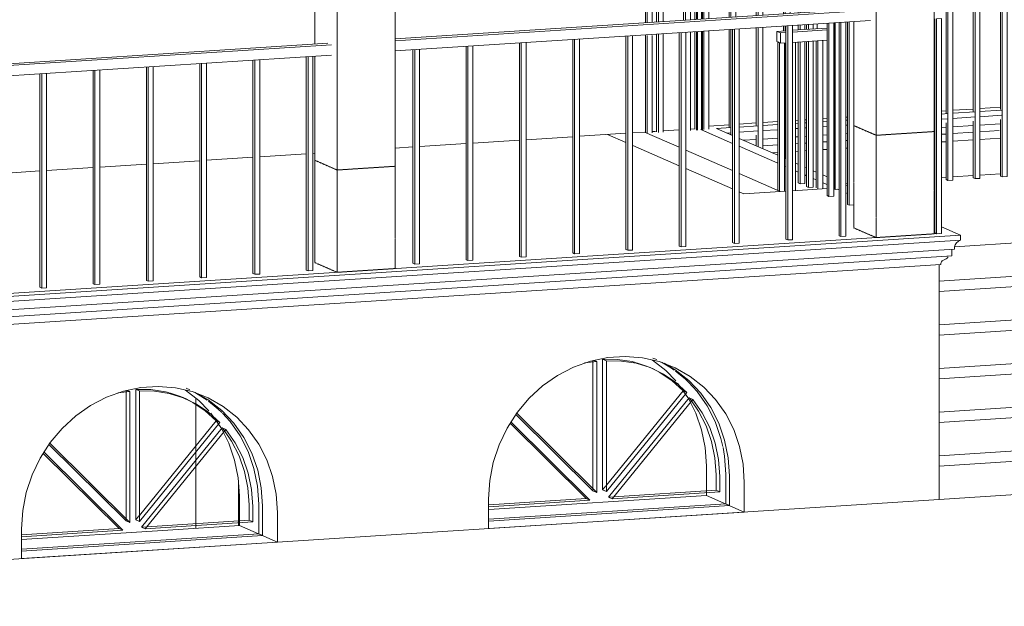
# Model space of a CAD drawing. Header units: millimetres. Extents: x -784 to 360321, y -10607 to 16514.
# Tile 90 of 95: x 341320 to 346064, y -5412 to -2585. Entities that reach past the tile are written whole.
import ezdxf

# ---------------------------------------------------------------- set-up
doc = ezdxf.new("R2010")
doc.units = ezdxf.units.MM
doc.linetypes.add('__FK_przerywana', pattern=[3.2004, 1.6002, -1.6002])
for name, color, linetype, lineweight in [('A-AREA', 7, 'Continuous', 5), ('A-GENM', 7, 'Continuous', 5), ('C-TOPO', 7, 'Continuous', 5), ('S-COLS', 7, 'Continuous', 5), ('S-COLS-SYMB', 7, 'Continuous', 18)]:
    doc.layers.add(name, color=color, linetype=linetype, lineweight=lineweight)
for name, color, linetype, lineweight, true_color in [('A-FLOR', 7, 'Continuous', 18, 0x7f7f7f), ('A-FLOR-HRAL', 7, 'Continuous', 18, 0x7f7f7f), ('A-WALL', 7, 'Continuous', 18, 0x7f7f7f), ('S-STRS', 7, 'Continuous', 18, 0x7f7f7f)]:
    doc.layers.add(name, color=color, linetype=linetype, lineweight=lineweight, true_color=true_color)

# ---------------------------------------------------------------- blocks, each defined once
blk = doc.blocks.new('Poręcz - 25mm-1252062-_3D_ Kopia 1 Kopia 2')
at = {"layer": 'A-FLOR-HRAL', "lineweight": 9}
for p, q in [((-9579.5, -2549.8), (-9579.5, -2360.1)), ((-9570.6, -2364), (-9570.6, -2549.2)), ((-9547.2, -2547.7), (-9547.2, -2374.2)), ((-9579.5, -2632), (-9579.5, -2608.1)), ((-9570.6, -2607.5), (-9570.6, -2629.2)), ((-9547.2, -2627.7), (-9547.2, -2606)), ((-9579.5, -3389.3), (-9579.5, -2690.3)), ((-9570.6, -2689.7), (-9570.6, -3393.3)), ((-9547.2, -3391.8), (-9547.2, -2688.2)), ((-9579.5, -3389.3), (-9570.6, -3393.3)), ((-9570.6, -3393.3), (-9547.2, -3391.8))]:
    blk.add_line(p, q, dxfattribs=at)
blk = doc.blocks.new('Poręcz - 25mm-V388-_3D_ Kopia 1 Kopia 2')
at = {"layer": 'A-FLOR-HRAL', "lineweight": 9}
for p, q in [((-9480.9, -2543.4), (-9480.9, -2403.1)), ((-9472, -2407.1), (-9472, -2542.8)), ((-9448.6, -2541.3), (-9448.6, -2417.3)), ((-9480.9, -3432.4), (-9480.9, -2601.7)), ((-9472, -2601.1), (-9472, -3436.3)), ((-9448.6, -3434.8), (-9448.6, -2599.6)), ((-9480.9, -3432.4), (-9472, -3436.3)), ((-9472, -3436.3), (-9448.6, -3434.8))]:
    blk.add_line(p, q, dxfattribs=at)
blk = doc.blocks.new('Poręcz - 25mm-V389-_3D_ Kopia 1 Kopia 2')
at = {"layer": 'A-FLOR-HRAL', "lineweight": 9}
for p, q in [((-9382.3, -2537.1), (-9382.3, -2446.2)), ((-9373.4, -2450.1), (-9373.4, -2536.5)), ((-9382.3, -3475.5), (-9382.3, -2595.4)), ((-9373.4, -2594.8), (-9373.4, -3479.4)), ((-9382.3, -3475.5), (-9373.4, -3479.4)), ((-9373.4, -3479.4), (-9352.2, -3478))]:
    blk.add_line(p, q, dxfattribs=at)
blk = doc.blocks.new('Poręcz - 25mm-V390-_3D_ Kopia 1 Kopia 2')
at = {"layer": 'A-FLOR-HRAL', "lineweight": 9}
for p, q in [((-9422.7, -2597.9), (-9422.7, -3626.3)), ((-9413.7, -3630.2), (-9413.7, -2597.4)), ((-9390.4, -3628.7), (-9390.4, -2595.9)), ((-9422.7, -3626.3), (-9413.7, -3630.2)), ((-9413.7, -3630.2), (-9390.4, -3628.7))]:
    blk.add_line(p, q, dxfattribs=at)
blk = doc.blocks.new('Poręcz - 25mm-V393-_3D_ Kopia 1 Kopia 2')
at = {"layer": 'A-FLOR-HRAL', "lineweight": 9}
for p, q in [((-9619.9, -2552.4), (-9619.9, -2342.5)), ((-9610.9, -2346.4), (-9610.9, -2551.8)), ((-9587.6, -2550.3), (-9587.6, -2356.6)), ((-9587.6, -2632.5), (-9587.6, -2608.6)), ((-9619.9, -2634.6), (-9619.9, -2610.7)), ((-9610.9, -2610.1), (-9610.9, -2634)), ((-9619.9, -3371.7), (-9619.9, -2692.9)), ((-9610.9, -2692.3), (-9610.9, -3375.6)), ((-9587.6, -3374.1), (-9587.6, -2690.8)), ((-9619.9, -3371.7), (-9610.9, -3375.6)), ((-9610.9, -3375.6), (-9587.6, -3374.1))]:
    blk.add_line(p, q, dxfattribs=at)
blk = doc.blocks.new('Poręcz - Poręcz-1529069-_3D_ Kopia 1 Kopia 2')
for name, p in [('Poręcz - 25mm-V393-_3D_ Kopia 1 Kopia 2', (0, 0)), ('Poręcz - 25mm-1252062-_3D_ Kopia 1 Kopia 2', (0, 0)), ('Poręcz - 25mm-V388-_3D_ Kopia 1 Kopia 2', (0, 0)), ('Poręcz - 25mm-V389-_3D_ Kopia 1 Kopia 2', (0, 0)), ('Poręcz - 25mm-V390-_3D_ Kopia 1 Kopia 2', (0, 0)), ('Poręcz - 25mm-V390-_3D_ Kopia 1 Kopia 2', (-770.2, -49.6)), ('Poręcz - 25mm-V390-_3D_ Kopia 1 Kopia 2', (-513.4, -33.1)), ('Poręcz - 25mm-V390-_3D_ Kopia 1 Kopia 2', (-256.7, -16.5)), ('Poręcz - 25mm-V390-_3D_ Kopia 1 Kopia 2', (-1540.3, -99.2)), ('Poręcz - 25mm-V390-_3D_ Kopia 1 Kopia 2', (-1283.6, -82.7)), ('Poręcz - 25mm-V390-_3D_ Kopia 1 Kopia 2', (-1026.9, -66.2)), ('Poręcz - 25mm-V390-_3D_ Kopia 1 Kopia 2', (-2053.8, -132.3)), ('Poręcz - 25mm-V390-_3D_ Kopia 1 Kopia 2', (-1797, -115.8)), ('Poręcz - 25mm-V390-_3D_ Kopia 1 Kopia 2', (-3080.7, -198.5)), ('Poręcz - 25mm-V390-_3D_ Kopia 1 Kopia 2', (-2823.9, -181.9)), ('Poręcz - 25mm-V390-_3D_ Kopia 1 Kopia 2', (-2567.2, -165.4)), ('Poręcz - 25mm-V390-_3D_ Kopia 1 Kopia 2', (-3850.8, -248.1)), ('Poręcz - 25mm-V390-_3D_ Kopia 1 Kopia 2', (-3594.1, -231.5)), ('Poręcz - 25mm-V390-_3D_ Kopia 1 Kopia 2', (-3337.4, -215))]:
    blk.add_blockref(name, p)
blk = doc.blocks.new('Typ poręczy górnej - Górna poręcz_wewnętrzny_-1529173-_3D_ Kopia 1 Kopia 2')
at = {"layer": 'A-FLOR-HRAL', "lineweight": 9}
for p, q in [((-11561.3, -2677.5), (-9289.4, -2531.1)), ((-9271.5, -2538.9), (-11561.3, -2686.4)), ((-9271.5, -2588.2), (-11561.3, -2735.7)), ((-14018.1, -2835.7), (-11886.2, -2698.4)), ((-11868.3, -2706.2), (-14018.1, -2844.7)), ((-11868.3, -2755.5), (-14018.1, -2894))]:
    blk.add_line(p, q, dxfattribs=at)
blk = doc.blocks.new('Poręcz - 25mm-V425-_3D_ Kopia 1 Kopia 2')
at = {"layer": 'A-FLOR-HRAL', "lineweight": 9}
for p, q in [((-10074.3, -2581.7), (-10074.3, -2402.4)), ((-10051, -2400.9), (-10051, -2580.1)), ((-10074.3, -3114.9), (-10074.3, -2639.9)), ((-10051, -2638.4), (-10051, -3113.4))]:
    blk.add_line(p, q, dxfattribs=at)
blk = doc.blocks.new('Poręcz - 25mm-V426-_3D_ Kopia 1 Kopia 2')
at = {"layer": 'A-FLOR-HRAL', "lineweight": 9}
for p, q in [((-9952.6, -2573.8), (-9952.6, -2394.6)), ((-9943.6, -2573.2), (-9943.6, -2394)), ((-9920.3, -2392.5), (-9920.3, -2571.7)), ((-9952.6, -3102.6), (-9952.6, -2632.1)), ((-9943.6, -3140.2), (-9943.6, -2631.5))]:
    blk.add_line(p, q, dxfattribs=at)
blk = doc.blocks.new('Poręcz - 25mm-V427-_3D_ Kopia 1 Kopia 2')
at = {"layer": 'A-FLOR-HRAL', "lineweight": 9}
for p, q in [((-9821.9, -2565.4), (-9821.9, -2386.2)), ((-9812.9, -2564.8), (-9812.9, -2385.6)), ((-9789.6, -2384.1), (-9789.6, -2563.3)), ((-9821.9, -3094.2), (-9821.9, -2623.7)), ((-9812.9, -3197.3), (-9812.9, -2623.1)), ((-9789.6, -2621.6), (-9789.6, -3207.5)), ((-9821.9, -3189.4), (-9821.9, -3141.5))]:
    blk.add_line(p, q, dxfattribs=at)
blk = doc.blocks.new('Poręcz - 25mm-V428-_3D_ Kopia 1 Kopia 2')
at = {"layer": 'A-FLOR-HRAL', "lineweight": 9}
for p, q in [((-9691.2, -2557), (-9691.2, -2377.7)), ((-9682.2, -2556.4), (-9682.2, -2377.2)), ((-9658.9, -2375.7), (-9658.9, -2554.9)), ((-9691.2, -2639.2), (-9691.2, -2615.2)), ((-9682.2, -2638.6), (-9682.2, -2614.7)), ((-9682.2, -3254.4), (-9682.2, -2696.9))]:
    blk.add_line(p, q, dxfattribs=at)
blk = doc.blocks.new('Poręcz - 25mm-V429-_3D_ Kopia 1 Kopia 2')
at = {"layer": 'A-FLOR-HRAL', "lineweight": 9}
for p, q in [((-9528.2, -2382.5), (-9528.2, -2546.5)), ((-9528.2, -2604.7), (-9528.2, -2628.7))]:
    blk.add_line(p, q, dxfattribs=at)
blk = doc.blocks.new('Poręcz - 25mm-V430-_3D_ Kopia 1 Kopia 2')
at = {"layer": 'A-FLOR-HRAL', "lineweight": 9}
blk.add_line((-9397.5, -2439.6), (-9397.5, -2538.1), dxfattribs=at)
blk = doc.blocks.new('Poręcz - 25mm-V431-_3D_ Kopia 1 Kopia 2')
at = {"layer": 'A-FLOR-HRAL', "lineweight": 9}
for p, q in [((-8907, -3035.2), (-8907, -2327.2)), ((-8898.1, -3359.5), (-8898.1, -2326.6)), ((-8874.7, -2325.1), (-8874.7, -3358)), ((-8907, -3355.6), (-8907, -3082.6)), ((-8907, -3355.6), (-8898.1, -3359.5)), ((-8898.1, -3359.5), (-8874.7, -3358))]:
    blk.add_line(p, q, dxfattribs=at)
blk = doc.blocks.new('Poręcz - 25mm-V432-_3D_ Kopia 1 Kopia 2')
at = {"layer": 'A-FLOR-HRAL', "lineweight": 9}
for p, q in [((-8514.9, -3010), (-8514.9, -2302)), ((-8506, -3334.3), (-8506, -2301.4)), ((-8482.6, -2299.9), (-8482.6, -3332.8)), ((-8514.9, -3330.3), (-8514.9, -3058.5)), ((-8514.9, -3330.3), (-8506, -3334.3)), ((-8506, -3334.3), (-8482.6, -3332.8))]:
    blk.add_line(p, q, dxfattribs=at)
blk = doc.blocks.new('Poręcz - 25mm-V433-_3D_ Kopia 1 Kopia 2')
at = {"layer": 'A-FLOR-HRAL', "lineweight": 9}
for p, q in [((-8384.2, -3001.5), (-8384.2, -2293.5)), ((-8375.3, -3325.8), (-8375.3, -2293)), ((-8351.9, -2291.5), (-8351.9, -3324.3)), ((-8384.2, -3321.9), (-8384.2, -3040.6)), ((-8384.2, -3321.9), (-8375.3, -3325.8)), ((-8375.3, -3325.8), (-8351.9, -3324.3))]:
    blk.add_line(p, q, dxfattribs=at)
blk = doc.blocks.new('Poręcz - 25mm-V434-_3D_ Kopia 1 Kopia 2')
at = {"layer": 'A-FLOR-HRAL', "lineweight": 9}
for p, q in [((-7861.5, -2967.9), (-7861.5, -2263.9)), ((-7852.5, -3292.2), (-7852.5, -2263.9)), ((-7829.2, -2257.8), (-7829.2, -3290.7)), ((-7861.5, -3288.3), (-7861.5, -3006.9)), ((-7861.5, -3288.3), (-7852.5, -3292.2)), ((-7852.5, -3292.2), (-7829.2, -3290.7))]:
    blk.add_line(p, q, dxfattribs=at)
blk = doc.blocks.new('Poręcz - 25mm-V435-_3D_ Kopia 1 Kopia 2')
at = {"layer": 'A-FLOR-HRAL', "lineweight": 9}
for p, q in [((-7776.5, -3292.6), (-7776.5, -2263.9)), ((-7767.6, -2267.2), (-7767.6, -3296.5)), ((-7744.2, -3295), (-7744.2, -2277.4)), ((-7776.5, -3292.6), (-7767.6, -3296.5)), ((-7767.6, -3296.5), (-7744.2, -3295))]:
    blk.add_line(p, q, dxfattribs=at)
blk = doc.blocks.new('Poręcz - 25mm-V436-_3D_ Kopia 1 Kopia 2')
at = {"layer": 'A-FLOR-HRAL', "lineweight": 9}
for p, q in [((-7726.4, -3314.5), (-7726.4, -2285.2)), ((-7717.4, -2289.2), (-7717.4, -3318.4)), ((-7694, -3316.9), (-7694, -2299.4)), ((-7726.4, -3314.5), (-7717.4, -3318.4)), ((-7717.4, -3318.4), (-7694, -3316.9))]:
    blk.add_line(p, q, dxfattribs=at)
blk = doc.blocks.new('Poręcz - 25mm-V437-_3D_ Kopia 1 Kopia 2')
at = {"layer": 'A-FLOR-HRAL', "lineweight": 9}
for p, q in [((-7174.3, -3555.7), (-7174.3, -2526.4)), ((-7165.3, -2530.3), (-7165.3, -3559.6)), ((-7174.3, -3555.7), (-7165.3, -3559.6)), ((-7165.3, -3559.6), (-7149.2, -3558.6))]:
    blk.add_line(p, q, dxfattribs=at)
blk = doc.blocks.new('Poręcz - 25mm-1535649-_3D_ Kopia 1 Kopia 2')
at = {"layer": 'A-FLOR-HRAL', "lineweight": 9}
for p, q in [((-7124.1, -3737.8), (-7124.1, -2607.6)), ((-7115.1, -2625.8), (-7115.1, -3741.7)), ((-7091.8, -3740.2), (-7091.8, -2673.2)), ((-7124.1, -3737.8), (-7115.1, -3741.7)), ((-7115.1, -3741.7), (-7091.8, -3740.2))]:
    blk.add_line(p, q, dxfattribs=at)
blk = doc.blocks.new('Poręcz - 25mm-1535647-_3D_ Kopia 1 Kopia 2')
at = {"layer": 'A-FLOR-HRAL', "lineweight": 9}
for p, q in [((-7073.9, -3759.7), (-7073.9, -2709.6)), ((-7064.9, -2727.8), (-7064.9, -3763.6)), ((-7041.6, -3762.1), (-7041.6, -2775.2)), ((-7073.9, -3759.7), (-7064.9, -3763.6)), ((-7064.9, -3763.6), (-7041.6, -3762.1))]:
    blk.add_line(p, q, dxfattribs=at)
blk = doc.blocks.new('Poręcz - 25mm-V438-_3D_ Kopia 1 Kopia 2')
at = {"layer": 'A-FLOR-HRAL', "lineweight": 9}
for p, q in [((-6672.4, -4575.9), (-6672.4, -3525.8)), ((-6663.4, -3544), (-6663.4, -4579.8)), ((-6672.4, -4575.9), (-6663.4, -4579.8)), ((-6663.4, -4579.8), (-6651.8, -4579.1))]:
    blk.add_line(p, q, dxfattribs=at)
blk = doc.blocks.new('Poręcz - 25mm-V439-_3D_ Kopia 1 Kopia 2')
at = {"layer": 'A-FLOR-HRAL', "lineweight": 9}
for p, q in [((-7796.1, -2963.6), (-7796.1, -2255.7)), ((-7787.2, -2263.9), (-7787.2, -3288)), ((-7796.1, -3284), (-7796.1, -3002.7)), ((-7796.1, -3284), (-7787.2, -3288)), ((-7787.2, -3288), (-7776.5, -3287.3))]:
    blk.add_line(p, q, dxfattribs=at)
blk = doc.blocks.new('Poręcz - 25mm-1535644-_3D_ Kopia 1 Kopia 2')
at = {"layer": 'A-FLOR-HRAL', "lineweight": 9}
for p, q in [((-7149.2, -3566.7), (-7149.2, -2556.6)), ((-7140.2, -2574.8), (-7140.2, -3570.6)), ((-7149.2, -3566.7), (-7140.2, -3570.6)), ((-7140.2, -3570.6), (-7124.1, -3569.5))]:
    blk.add_line(p, q, dxfattribs=at)
blk = doc.blocks.new('Poręcz - 25mm-1535640-_3D_ Kopia 1 Kopia 2')
at = {"layer": 'A-FLOR-HRAL', "lineweight": 9}
for p, q in [((-6651.8, -4584.9), (-6651.8, -3562)), ((-6619.5, -3559.9), (-6642.8, -3561.4)), ((-6642.8, -3561.4), (-6642.8, -4588.8)), ((-6619.5, -4587.3), (-6619.5, -3559.9)), ((-6651.8, -4584.9), (-6642.8, -4588.8)), ((-6642.8, -4588.8), (-6619.5, -4587.3))]:
    blk.add_line(p, q, dxfattribs=at)
blk = doc.blocks.new('Poręcz - Poręcz-1535583-_3D_ Kopia 1 Kopia 2')
for name, p in [('Poręcz - 25mm-V433-_3D_ Kopia 1 Kopia 2', (261.4, 16.8)), ('Poręcz - 25mm-V433-_3D_ Kopia 1 Kopia 2', (392.1, 25.3)), ('Poręcz - 25mm-V434-_3D_ Kopia 1 Kopia 2', (0, 0)), ('Poręcz - 25mm-V439-_3D_ Kopia 1 Kopia 2', (0, 0)), ('Poręcz - 25mm-V435-_3D_ Kopia 1 Kopia 2', (0, 0)), ('Poręcz - 25mm-V431-_3D_ Kopia 1 Kopia 2', (130.7, 8.4)), ('Poręcz - 25mm-V431-_3D_ Kopia 1 Kopia 2', (261.4, 16.8)), ('Poręcz - 25mm-V432-_3D_ Kopia 1 Kopia 2', (0, 0)), ('Poręcz - 25mm-V433-_3D_ Kopia 1 Kopia 2', (0, 0)), ('Poręcz - 25mm-V433-_3D_ Kopia 1 Kopia 2', (130.7, 8.4)), ('Poręcz - 25mm-V436-_3D_ Kopia 1 Kopia 2', (0, 0)), ('Poręcz - 25mm-V436-_3D_ Kopia 1 Kopia 2', (50.2, -21.9)), ('Poręcz - 25mm-V431-_3D_ Kopia 1 Kopia 2', (0, 0)), ('Poręcz - 25mm-V436-_3D_ Kopia 1 Kopia 2', (100.4, -43.8)), ('Poręcz - 25mm-V436-_3D_ Kopia 1 Kopia 2', (150.6, -65.8)), ('Poręcz - 25mm-V425-_3D_ Kopia 1 Kopia 2', (-30, -1.9)), ('Poręcz - 25mm-V425-_3D_ Kopia 1 Kopia 2', (0, 0)), ('Poręcz - 25mm-V426-_3D_ Kopia 1 Kopia 2', (0, 0)), ('Poręcz - 25mm-V427-_3D_ Kopia 1 Kopia 2', (0, 0)), ('Poręcz - 25mm-V428-_3D_ Kopia 1 Kopia 2', (0, 0)), ('Poręcz - 25mm-V429-_3D_ Kopia 1 Kopia 2', (0, 0)), ('Poręcz - 25mm-V436-_3D_ Kopia 1 Kopia 2', (200.8, -87.7)), ('Poręcz - 25mm-V436-_3D_ Kopia 1 Kopia 2', (250.9, -109.6)), ('Poręcz - 25mm-V436-_3D_ Kopia 1 Kopia 2', (301.1, -131.5)), ('Poręcz - 25mm-V430-_3D_ Kopia 1 Kopia 2', (0, 0)), ('Poręcz - 25mm-V436-_3D_ Kopia 1 Kopia 2', (351.3, -153.5)), ('Poręcz - 25mm-V436-_3D_ Kopia 1 Kopia 2', (401.5, -175.4)), ('Poręcz - 25mm-V436-_3D_ Kopia 1 Kopia 2', (451.7, -197.3)), ('Poręcz - 25mm-V436-_3D_ Kopia 1 Kopia 2', (501.9, -219.2)), ('Poręcz - 25mm-V437-_3D_ Kopia 1 Kopia 2', (0, 0)), ('Poręcz - 25mm-1535644-_3D_ Kopia 1 Kopia 2', (0, 0)), ('Poręcz - 25mm-1535649-_3D_ Kopia 1 Kopia 2', (0, 0)), ('Poręcz - 25mm-1535647-_3D_ Kopia 1 Kopia 2', (0, 0)), ('Poręcz - 25mm-1535649-_3D_ Kopia 1 Kopia 2', (100.4, -204)), ('Poręcz - 25mm-1535647-_3D_ Kopia 1 Kopia 2', (100.4, -204)), ('Poręcz - 25mm-1535649-_3D_ Kopia 1 Kopia 2', (200.8, -408.1)), ('Poręcz - 25mm-1535647-_3D_ Kopia 1 Kopia 2', (200.8, -408.1)), ('Poręcz - 25mm-1535649-_3D_ Kopia 1 Kopia 2', (301.1, -612.1)), ('Poręcz - 25mm-1535647-_3D_ Kopia 1 Kopia 2', (301.1, -612.1)), ('Poręcz - 25mm-1535649-_3D_ Kopia 1 Kopia 2', (401.5, -816.2)), ('Poręcz - 25mm-V438-_3D_ Kopia 1 Kopia 2', (0, 0)), ('Poręcz - 25mm-1535640-_3D_ Kopia 1 Kopia 2', (0, 0))]:
    blk.add_blockref(name, p)
blk = doc.blocks.new('Poręcz - 25mm-V440-_3D_ Kopia 1 Kopia 2')
at = {"layer": 'A-FLOR-HRAL', "lineweight": 9}
blk.add_line((-9632.1, -3406.1), (-9632.1, -2693.7), dxfattribs=at)
blk = doc.blocks.new('Poręcz - 25mm-V441-_3D_ Kopia 1 Kopia 2')
at = {"layer": 'A-FLOR-HRAL', "lineweight": 9}
for p, q in [((-9533.7, -3395.3), (-9533.7, -2687.3)), ((-9524.8, -3399.2), (-9524.8, -2686.7)), ((-9501.4, -3397.7), (-9501.4, -2685.2))]:
    blk.add_line(p, q, dxfattribs=at)
blk = doc.blocks.new('Poręcz - 25mm-V442-_3D_ Kopia 1 Kopia 2')
at = {"layer": 'A-FLOR-HRAL', "lineweight": 9}
for p, q in [((-9718.1, -2692.5), (-9709.1, -2696.4)), ((-9718.1, -3407.2), (-9718.1, -2692.5)), ((-9709.1, -3411.1), (-9709.1, -2696.4)), ((-9685.8, -3409.6), (-9685.8, -2697.1))]:
    blk.add_line(p, q, dxfattribs=at)
blk = doc.blocks.new('Poręcz - Poręcz-1535587-_3D_ Kopia 1 Kopia 2')
for name in ['Poręcz - 25mm-V442-_3D_ Kopia 1 Kopia 2', 'Poręcz - 25mm-V440-_3D_ Kopia 1 Kopia 2', 'Poręcz - 25mm-V441-_3D_ Kopia 1 Kopia 2']:
    blk.add_blockref(name, (0, 0))
blk = doc.blocks.new('Poręcz - 25mm-V443-_3D_ Kopia 1 Kopia 2')
at = {"layer": 'A-FLOR-HRAL', "lineweight": 9}
for p, q in [((-10302.3, -2596.3), (-10302.3, -2417.1)), ((-10293.3, -2595.8), (-10293.3, -2416.5)), ((-10270, -2415), (-10270, -2594.3)), ((-10302.3, -3125.1), (-10302.3, -2654.6)), ((-10293.3, -3129), (-10293.3, -2654)), ((-10270, -2652.5), (-10270, -3127.5))]:
    blk.add_line(p, q, dxfattribs=at)
blk = doc.blocks.new('Poręcz - 25mm-V444-_3D_ Kopia 1 Kopia 2')
at = {"layer": 'A-FLOR-HRAL', "lineweight": 9}
for p, q in [((-10171.6, -2587.9), (-10171.6, -2408.7)), ((-10162.6, -2587.3), (-10162.6, -2408.1)), ((-10139.3, -2406.6), (-10139.3, -2585.8)), ((-10139.3, -2644.1), (-10139.3, -3119.1))]:
    blk.add_line(p, q, dxfattribs=at)
blk = doc.blocks.new('Poręcz - 25mm-V445-_3D_ Kopia 1 Kopia 2')
at = {"layer": 'A-FLOR-HRAL', "lineweight": 9}
for p, q in [((-10355.9, -2599.8), (-10355.9, -2413.8)), ((-10347, -2417.7), (-10355.9, -2413.8)), ((-10347, -2599.2), (-10347, -2417.7)), ((-10323.6, -2418.5), (-10323.6, -2597.7)), ((-10355.9, -3128.6), (-10355.9, -2661.2)), ((-10347, -3132.5), (-10347, -2661.2)), ((-10323.6, -2661.2), (-10323.6, -3131))]:
    blk.add_line(p, q, dxfattribs=at)
blk = doc.blocks.new('Poręcz - Poręcz-1535591-_3D_ Kopia 1 Kopia 2')
for name, p in [('Poręcz - 25mm-V445-_3D_ Kopia 1 Kopia 2', (0, 0)), ('Poręcz - 25mm-V443-_3D_ Kopia 1 Kopia 2', (0, 0)), ('Poręcz - 25mm-V444-_3D_ Kopia 1 Kopia 2', (0, 0)), ('Poręcz - 25mm-V443-_3D_ Kopia 1 Kopia 2', (184.4, 11.9))]:
    blk.add_blockref(name, p)
blk = doc.blocks.new('Typ poręczy górnej - Górna poręcz_wewnętrzny_-1535603-_3D_ Kopia 1 Kopia 2')
at = {"layer": 'A-FLOR-HRAL', "lineweight": 9}
for p, q in [((-7794.3, -2206.3), (-8964.6, -2281.6)), ((-8676.6, -2254.1), (-7765.6, -2195.4)), ((-7156.4, -2484.9), (-7794.3, -2206.3)), ((-7794.3, -2206.3), (-7794.3, -2255.5)), ((-7765.6, -2195.4), (-7109.7, -2481.9)), ((-8964.6, -2330.9), (-7794.3, -2255.5)), ((-7794.3, -2255.5), (-7161.2, -2532.1)), ((-9466.5, -2314), (-9511.9, -2316.9)), ((-9352.2, -2306.6), (-9418.6, -2310.9)), ((-10117.7, -2346.9), (-9871.6, -2331.1)), ((-10099.8, -2354.8), (-10117.7, -2346.9)), ((-9631.5, -2324.6), (-10099.8, -2354.8)), ((-10099.8, -2404.1), (-10099.8, -2354.8)), ((-9587.6, -2371.1), (-9579.5, -2370.6)), ((-10099.8, -2404.1), (-9619.9, -2373.1)), ((-7109.7, -2481.9), (-7156.4, -2484.9)), ((-6654.5, -3505.2), (-7156.4, -2484.9)), ((-7109.7, -2481.9), (-6607.8, -3502.2)), ((-7161.2, -2532.1), (-6654.5, -3562.2)), ((-6607.8, -3502.2), (-6654.5, -3505.2)), ((-6654.5, -3505.2), (-6654.5, -3562.2)), ((-6607.8, -3559.2), (-6607.8, -3502.2)), ((-6654.5, -3562.2), (-6607.8, -3559.2))]:
    blk.add_line(p, q, dxfattribs=at)
blk = doc.blocks.new('Typ poręczy górnej - Górna poręcz_wewnętrzny_-1535618-_3D_ Kopia 1 Kopia 2')
at = {"layer": 'A-FLOR-HRAL', "lineweight": 9}
for p, q in [((-9722.6, -2641.2), (-9679.4, -2638.4)), ((-9704.7, -2649), (-9722.6, -2641.2)), ((-9722.6, -2641.2), (-9722.6, -2690.5)), ((-9679.4, -2647.4), (-9704.7, -2649)), ((-9704.7, -2698.3), (-9704.7, -2649)), ((-9647.1, -2636.3), (-9480.9, -2625.6)), ((-9480.9, -2634.6), (-9647.1, -2645.3)), ((-9722.6, -2690.5), (-9709.1, -2696.4)), ((-9704.7, -2698.3), (-9679.4, -2696.7)), ((-9647.1, -2694.6), (-9480.9, -2683.9))]:
    blk.add_line(p, q, dxfattribs=at)
blk = doc.blocks.new('Poręcz - 25mm-V446-_3D_ Kopia 1 Kopia 2')
at = {"layer": 'A-FLOR-HRAL', "lineweight": 9}
for p, q in [((-9441.4, -2420.4), (-9441.4, -2540.9)), ((-9418, -2539.4), (-9418, -2430.6)), ((-9441.4, -2599.2), (-9441.4, -3402.9)), ((-9448.6, -3399.7), (-9441.4, -3402.9)), ((-9441.4, -3402.9), (-9422.7, -3401.7))]:
    blk.add_line(p, q, dxfattribs=at)
blk = doc.blocks.new('Poręcz - 25mm-V447-_3D_ Kopia 1 Kopia 2')
at = {"layer": 'A-FLOR-HRAL', "lineweight": 9}
for p, q in [((-9445.8, -2418.5), (-9445.8, -2541.2)), ((-9445.8, -2599.4), (-9445.8, -3401))]:
    blk.add_line(p, q, dxfattribs=at)
blk = doc.blocks.new('Poręcz - 25mm-V448-_3D_ Kopia 1 Kopia 2')
at = {"layer": 'A-FLOR-HRAL', "lineweight": 9}
for p, q in [((-8961.9, -3612.4), (-8961.9, -2581.7)), ((-8929.6, -2579.7), (-8952.9, -2581.2)), ((-8952.9, -2581.2), (-8952.9, -3616.3)), ((-8929.6, -3614.8), (-8929.6, -2579.7)), ((-8961.9, -3612.4), (-8952.9, -3616.3)), ((-8952.9, -3616.3), (-8929.6, -3614.8))]:
    blk.add_line(p, q, dxfattribs=at)
blk = doc.blocks.new('Poręcz - Poręcz-1535739-_3D_ Kopia 1 Kopia 2')
for name in ['Poręcz - 25mm-V447-_3D_ Kopia 1 Kopia 2', 'Poręcz - 25mm-V446-_3D_ Kopia 1 Kopia 2', 'Poręcz - 25mm-V448-_3D_ Kopia 1 Kopia 2']:
    blk.add_blockref(name, (0, 0))
blk = doc.blocks.new('Modele ogólne 3 - Modele ogólne 3-1813973-_3D_ Kopia 1 Kopia 2')
at = {"layer": 'A-GENM', "color": 250, "true_color": 0x1a1a1a}
for p, q in [((-10561.8, -4221.5), (-10561.8, -4850.8)), ((-10561.8, -4221.5), (-10543.9, -4229.4)), ((-10608.5, -4234.7), (-10608.5, -4227.6)), ((-10590.6, -4232.4), (-10603.8, -4226.6)), ((-10319.2, -4267.6), (-10332.5, -4261.5)), ((-12858.3, -4379.7), (-12858.3, -4372.5)), ((-12840.4, -4377.3), (-12853.6, -4371.5)), ((-12811.7, -4366.5), (-12811.7, -4995.8)), ((-12811.7, -4366.5), (-12793.7, -4374.3)), ((-12569, -4412.6), (-12582.4, -4406.4)), ((-10145.3, -4407.4), (-10533.5, -4885.8)), ((-10133.6, -4422.1), (-10145.3, -4407.4)), ((-10127.4, -4415.2), (-10145.3, -4407.4)), ((-10979.9, -4487.5), (-10608.5, -4855.7)), ((-12395.1, -4552.3), (-12783.3, -5030.7)), ((-12383.4, -4567), (-12395.1, -4552.3)), ((-12377.2, -4560.1), (-12395.1, -4552.3)), ((-13229.7, -4632.4), (-12858.3, -5000.7)), ((-9969.1, -4775.5), (-9969.1, -4918.4)), ((-10561.8, -4850.8), (-10546, -4831.3)), ((-10608.5, -4855.7), (-10608.5, -4848.6)), ((-10608.5, -4855.7), (-10590.6, -4863.6)), ((-10543.9, -4858.7), (-10561.8, -4850.8)), ((-10533.5, -4885.8), (-10507.8, -4884.1)), ((-10533.5, -4885.8), (-10515.5, -4893.6)), ((-12218.9, -4920.4), (-12218.9, -5044.9)), ((-9969.1, -4918.4), (-11110.1, -4991.9)), ((-9969.1, -4918.4), (-9951.1, -4926.2)), ((-12811.7, -4995.8), (-12795.8, -4976.2)), ((-12858.3, -5000.7), (-12858.3, -4993.6)), ((-12858.3, -5000.7), (-12840.4, -5008.5)), ((-12793.7, -5003.6), (-12811.7, -4995.8)), ((-12218.9, -5063.3), (-13360.3, -5136.9)), ((-12783.3, -5030.7), (-12757.7, -5029)), ((-12783.3, -5030.7), (-12765.3, -5038.5)), ((-12218.9, -5045.8), (-12218.9, -5063.3)), ((-12218.9, -5063.3), (-12200.9, -5071.2))]:
    blk.add_line(p, q, dxfattribs=at)
at = {"layer": 'A-GENM'}
for p, q in [((-10301.4, -4223.3), (-10319.3, -4215.5)), ((-10648.6, -4238.9), (-10590.6, -4232.4)), ((-10608.5, -4845.8), (-10608.5, -4234.7)), ((-10590.6, -4232.4), (-10590.6, -4863.6)), ((-10543.9, -4858.7), (-10543.9, -4229.4)), ((-12551.2, -4368.3), (-12569.1, -4360.4)), ((-12898.4, -4383.8), (-12840.4, -4377.3)), ((-12858.3, -4990.7), (-12858.3, -4379.7)), ((-12840.4, -4377.3), (-12840.4, -5008.5)), ((-12793.7, -5003.6), (-12793.7, -4374.3)), ((-10543.9, -4828.7), (-10174.5, -4373.4)), ((-10156.5, -4381.2), (-10543.9, -4858.7)), ((-10174.5, -4373.4), (-10156.5, -4381.2)), ((-10515.5, -4893.6), (-10127.4, -4415.2)), ((-10590.6, -4863.6), (-10976, -4481.4)), ((-12793.7, -4973.7), (-12424.3, -4518.4)), ((-12406.4, -4526.2), (-12793.7, -5003.6)), ((-12424.3, -4518.4), (-12406.4, -4526.2)), ((-10641.5, -4892.7), (-11007.3, -4530)), ((-11003.4, -4523.9), (-10623.6, -4900.5)), ((-12765.3, -5038.5), (-12377.2, -4560.1)), ((-12840.4, -5008.5), (-13225.8, -4626.4)), ((-12891.3, -5037.6), (-13257.1, -4674.9)), ((-13253.2, -4668.9), (-12873.4, -5045.5)), ((-10015.7, -4852.4), (-10015.7, -4778.5)), ((-9997.8, -4786.3), (-9997.8, -4860.2)), ((-9951.1, -4926.2), (-9951.1, -4783.3)), ((-9997.8, -4860.2), (-10515.5, -4893.6)), ((-10507.8, -4884.1), (-10015.7, -4852.4)), ((-10015.7, -4852.4), (-9997.8, -4860.2)), ((-12265.5, -4997.3), (-12265.5, -4923.4)), ((-12247.6, -4931.2), (-12247.6, -5005.2)), ((-12200.9, -5071.2), (-12200.9, -4928.2)), ((-11110.1, -4922.9), (-10641.5, -4892.7)), ((-10623.6, -4900.5), (-11110.1, -4931.9)), ((-11110.1, -5000.9), (-9951.1, -4926.2)), ((-10623.6, -4900.5), (-10641.5, -4892.7)), ((-12247.6, -5005.2), (-12765.3, -5038.5)), ((-12757.7, -5029), (-12265.5, -4997.3)), ((-12265.5, -4997.3), (-12247.6, -5005.2)), ((-13361.5, -5067.9), (-12891.3, -5037.6)), ((-12873.4, -5045.5), (-13361.5, -5076.9)), ((-13361.5, -5145.9), (-12200.9, -5071.2)), ((-12873.4, -5045.5), (-12891.3, -5037.6))]:
    blk.add_line(p, q, dxfattribs=at)
at = {"layer": 'A-GENM', "color": 250, "true_color": 0x1a1a1a}
for points in [[(-10402.8, -4236.9, 0), (-10418.9, -4232.9, 0), (-10489.7, -4222, 0), (-10561.8, -4221.5, 0)], [(-10333.8, -4261, 0), (-10350.8, -4253.9, 0), (-10398.9, -4237.9, 0)], [(-10278.5, -4235.4, 0), (-10229.9, -4264.7, 0), (-10216.9, -4273.7, 0)], [(-10211, -4278.1, 0), (-10164.6, -4316.1, 0), (-10148.7, -4331.3, 0)], [(-10147.5, -4332.5, 0), (-10107.2, -4376.9, 0), (-10058.8, -4445.7, 0), (-10020.1, -4521.5, 0), (-9991.9, -4602.7, 0), (-9982.5, -4642.1, 0)], [(-12652.6, -4381.8, 0), (-12668.7, -4377.8, 0), (-12739.5, -4366.9, 0), (-12811.7, -4366.5, 0)], [(-12583.6, -4405.9, 0), (-12600.6, -4398.9, 0), (-12648.7, -4382.9, 0)], [(-12528.3, -4380.3, 0), (-12479.7, -4409.7, 0), (-12466.7, -4418.7, 0)], [(-12460.8, -4423, 0), (-12414.5, -4461.1, 0), (-12397.3, -4477.4, 0)], [(-12393.8, -4480.9, 0), (-12357.1, -4521.8, 0), (-12308.6, -4590.7, 0), (-12269.9, -4666.4, 0), (-12241.7, -4747.6, 0), (-12224.6, -4832.8, 0), (-12218.9, -4920.4, 0)], [(-9981.5, -4647.2, 0), (-9974.8, -4687.9, 0), (-9969.1, -4775.5, 0)]]:
    blk.add_polyline3d(points, dxfattribs=at)
at = {"layer": 'A-GENM'}
for points in [[(-10543.9, -4229.4, 0), (-10471.8, -4229.8, 0), (-10401, -4240.7, 0), (-10332.9, -4261.8, 0), (-10268.6, -4292.6, 0), (-10209.5, -4332.7, 0), (-10156.5, -4381.2, 0)], [(-10174.5, -4373.4, 0), (-10227.4, -4324.9, 0), (-10286.5, -4284.8, 0), (-10319.2, -4267.6, 0)], [(-9951.1, -4783.3, 0), (-9956.9, -4695.7, 0), (-9974, -4610.5, 0), (-10002.1, -4529.3, 0), (-10040.8, -4453.6, 0), (-10089.3, -4384.7, 0), (-10146.7, -4324, 0), (-10212, -4272.6, 0), (-10265.1, -4240.8, 0)], [(-12793.7, -4374.3, 0), (-12721.6, -4374.8, 0), (-12650.8, -4385.6, 0), (-12582.7, -4406.7, 0), (-12518.4, -4437.5, 0), (-12459.3, -4477.6, 0), (-12406.4, -4526.2, 0)], [(-12200.9, -4928.2, 0), (-12206.7, -4840.7, 0), (-12223.8, -4755.5, 0), (-12251.9, -4674.3, 0), (-12290.6, -4598.5, 0), (-12339.1, -4529.6, 0), (-12396.5, -4468.9, 0), (-12461.8, -4417.5, 0), (-12515, -4385.7, 0)], [(-12424.3, -4518.4, 0), (-12477.2, -4469.8, 0), (-12536.4, -4429.7, 0), (-12569, -4412.6, 0)], [(-10015.7, -4778.5, 0), (-10021.1, -4696.8, 0), (-10037.2, -4617.3, 0), (-10063.6, -4541.7, 0), (-10099.9, -4471.2, 0), (-10133.6, -4422.1, 0)], [(-10127.4, -4415.2, 0), (-10081.9, -4479.1, 0), (-10045.7, -4549.5, 0), (-10019.2, -4625.2, 0), (-10003.2, -4704.6, 0), (-9997.8, -4786.3, 0)], [(-12265.5, -4923.4, 0), (-12270.9, -4841.7, 0), (-12287, -4762.3, 0), (-12313.4, -4686.6, 0), (-12349.7, -4616.2, 0), (-12383.4, -4567, 0)], [(-12377.2, -4560.1, 0), (-12331.7, -4624, 0), (-12295.5, -4694.4, 0), (-12269.1, -4770.1, 0), (-12253, -4849.5, 0), (-12247.6, -4931.2, 0)]]:
    blk.add_polyline3d(points, dxfattribs=at)
blk = doc.blocks.new('Modele ogólne 10 - Modele ogólne 10-1844524-_3D_ Kopia 1 Kopia 2')
at = {"layer": 'A-GENM'}
for p, q in [((-8907, -3023.9), (-8929.6, -3025.4)), ((-8776.3, -3015.5), (-8874.7, -3021.8)), ((-8874.7, -3036.2), (-8767.4, -3029.3)), ((-8645.6, -3007.1), (-8744, -3013.4)), ((-8744, -3027.8), (-8640, -3021.1)), ((-9821.9, -3082.8), (-9903.8, -3088.1)), ((-9718.1, -3076.2), (-9789.6, -3080.8)), ((-9619.9, -3069.8), (-9632.1, -3070.6)), ((-9579.5, -3067.2), (-9587.6, -3067.8)), ((-9587.6, -3082.1), (-9579.5, -3081.6)), ((-9480.9, -3060.9), (-9501.4, -3062.2)), ((-9501.4, -3076.6), (-9480.9, -3075.3)), ((-9382.3, -3054.5), (-9390.4, -3055)), ((-9390.4, -3069.4), (-9382.3, -3068.9)), ((-8929.6, -3039.7), (-8898.1, -3037.7)), ((-8898.1, -3062.4), (-8929.6, -3064.4)), ((-8767.4, -3053.9), (-8874.7, -3060.9)), ((-8640, -3045.7), (-8744, -3052.4)), ((-10088.4, -3114.4), (-9936.1, -3180.9)), ((-9952.6, -3091.3), (-10051, -3097.6)), ((-10013.7, -3109.6), (-9943.6, -3105.1)), ((-9936.1, -3143.5), (-10013.7, -3109.6)), ((-9943.6, -3129.7), (-9964.6, -3131.1)), ((-9903.8, -3102.5), (-9812.9, -3096.6)), ((-9812.9, -3121.3), (-9903.8, -3127.1)), ((-9789.6, -3095.1), (-9718.1, -3090.5)), ((-9718.1, -3115.2), (-9789.6, -3119.8)), ((-9632.1, -3085), (-9619.9, -3084.2)), ((-9619.9, -3108.9), (-9632.1, -3109.6)), ((-9579.5, -3106.3), (-9587.6, -3106.8)), ((-9480.9, -3099.9), (-9501.4, -3101.2)), ((-9382.3, -3093.6), (-9390.4, -3094.1)), ((-8907, -3103.4), (-8929.6, -3104.8)), ((-8777.3, -3095), (-8874.7, -3101.3)), ((-8777.3, -3127.6), (-8874.7, -3133.9)), ((-8647.3, -3086.6), (-8744, -3092.9)), ((-8651.1, -3119.5), (-8744, -3125.5)), ((-9718.1, -3238.7), (-9903.8, -3157.6)), ((-9823.6, -3162.4), (-9883.9, -3166.3)), ((-9718.1, -3155.6), (-9789.6, -3160.2)), ((-9619.9, -3149.3), (-9632.1, -3150.1)), ((-9579.5, -3146.7), (-9587.6, -3147.2)), ((-9480.9, -3140.3), (-9501.4, -3141.7)), ((-9480.9, -3172.9), (-9501.4, -3174.3)), ((-9382.3, -3134), (-9390.4, -3134.5)), ((-9382.3, -3166.6), (-9390.4, -3167.1)), ((-8907, -3136), (-8929.6, -3137.4)), ((-8907, -3172.9), (-8929.6, -3174.4)), ((-8777.3, -3164.6), (-8874.7, -3170.8)), ((-8645.6, -3156.1), (-8744, -3162.4)), ((-9903.8, -3195), (-9718.1, -3276.2)), ((-9718.1, -3188.2), (-9789.6, -3192.8)), ((-9718.1, -3225.2), (-9745.2, -3226.9)), ((-9619.9, -3181.9), (-9632.1, -3182.7)), ((-9619.9, -3218.8), (-9632.1, -3219.6)), ((-9579.5, -3179.3), (-9587.6, -3179.8)), ((-9579.5, -3216.2), (-9587.6, -3216.8)), ((-9480.9, -3209.9), (-9501.4, -3211.2)), ((-9382.3, -3203.5), (-9390.4, -3204)), ((-9679.4, -3255.6), (-9685.8, -3252.8)), ((-9685.8, -3290.3), (-9679.4, -3293.1)), ((-9619.9, -3281.7), (-9632.1, -3276.3)), ((-9632.1, -3313.7), (-9619.9, -3319.1)), ((-9579.5, -3299.3), (-9587.6, -3295.8)), ((-9533.7, -3319.3), (-9547.2, -3313.4)), ((-9587.6, -3333.2), (-9579.5, -3336.7)), ((-9547.2, -3350.8), (-9533.7, -3356.7)), ((-9480.9, -3342.3), (-9501.4, -3333.4)), ((-9501.4, -3370.8), (-9480.9, -3379.8)), ((-9429.7, -3402.2), (-9422.7, -3405.2)), ((-9382.3, -3385.4), (-9390.4, -3381.9)), ((-9390.4, -3419.3), (-9382.3, -3422.8)), ((-8837.9, -3623.2), (-8929.6, -3583.2)), ((-16940.9, -4145.3), (-8837.9, -3623.2)), ((-8837.9, -3647.9), (-16940.9, -4169.9)), ((-8941.2, -3615.5), (-16894.9, -4127.9)), ((-8837.9, -3647.9), (-8837.9, -3623.2)), ((-8866.1, -3690.2), (-16928.4, -4209.5)), ((-8879.9, -3723.6), (-8879.9, -3691)), ((-8879.9, -3723.6), (-16922.2, -4241.7)), ((-8933.2, -3764), (-16898.5, -4277.2))]:
    blk.add_line(p, q, dxfattribs=at)
for points in [[(-8866.1, -3690.2, 0), (-8866, -3679.8, 0), (-8862.9, -3669.9, 0), (-8857, -3661, 0), (-8848.5, -3653.6, 0), (-8837.9, -3647.9, 0)], [(-8933.2, -3764, 0), (-8932.3, -3758.1, 0), (-8929.8, -3752.6, 0), (-8925.7, -3747.7, 0), (-8920.3, -3743.7, 0), (-8913.8, -3740.8, 0)], [(-8913.8, -3740.8, 0), (-8906.9, -3737.7, 0), (-8901.2, -3733.5, 0), (-8897, -3728.4, 0)]]:
    blk.add_polyline3d(points, dxfattribs=at)

msp = doc.modelspace()

# ---------------------------------------------------------------- linework, layer by layer
at = {"layer": 'A-AREA'}
for p, q in [((344604.6, -3115.6), (344754.1, -3180.9)), ((344786.4, -3195), (344972.1, -3276.2)), ((345004.4, -3290.3), (345010.8, -3293.1)), ((345058.1, -3313.7), (345070.3, -3319.1)), ((345102.6, -3333.2), (345110.7, -3336.7)), ((345143, -3350.8), (345156.5, -3356.7)), ((345188.8, -3370.8), (345209.3, -3379.8)), ((345260.5, -3402.2), (345267.5, -3405.2)), ((345299.8, -3419.3), (345307.9, -3422.8)), ((345749, -3615.5), (338056.7, -4111.1))]:
    msp.add_line(p, q, dxfattribs=at)
at = {"layer": 'A-FLOR', "lineweight": 9}
for p, q in [((344497.4, -3199.8), (344329.6, -3126.5)), ((344754.1, -3312), (344529.7, -3213.9)), ((341416.7, -3314.2), (341192.3, -3328.7)), ((344981.1, -3411.1), (344786.4, -3326.1)), ((345010.8, -3411.4), (344985.5, -3413.1)), ((345267.5, -3405.2), (345260.5, -3402.2)), ((345307.9, -3422.8), (345299.8, -3419.3)), ((337757.9, -4130.3), (345749, -3615.5))]:
    msp.add_line(p, q, dxfattribs=at)
at = {"layer": 'A-WALL', "lineweight": 9}
for p, q in [((345760.6, -3025.4), (345783.2, -3023.9)), ((345815.5, -3021.8), (345913.9, -3015.5)), ((345946.2, -3013.4), (346044.6, -3007.1)), ((344786.4, -3088.1), (344868.3, -3082.8)), ((344900.6, -3080.8), (344972.1, -3076.2)), ((345058.1, -3070.6), (345070.3, -3069.8)), ((345102.6, -3067.8), (345110.7, -3067.2)), ((345188.8, -3062.2), (345209.3, -3060.9)), ((345299.8, -3055), (345307.9, -3054.5)), ((344329.6, -3126.5), (344273, -3130.2)), ((344383.3, -3123.1), (344366.6, -3124.2)), ((344497.4, -3115.7), (344420.2, -3120.7)), ((344572.3, -3110.9), (344550.9, -3112.3)), ((344604.6, -3115.6), (344754.1, -3180.9)), ((344639.2, -3097.6), (344737.6, -3091.3)), ((343502.8, -3179.8), (343727.2, -3165.3)), ((343759.5, -3163.3), (343983.9, -3148.8)), ((344016.2, -3146.7), (344240.7, -3132.3)), ((344240.7, -3176.6), (344152.3, -3138)), ((343128.9, -3203.9), (343213.8, -3198.4)), ((343246.1, -3196.3), (343470.5, -3181.9)), ((344497.4, -3288.7), (344273, -3190.7)), ((344786.4, -3195), (344972.1, -3276.2)), ((341962.5, -3279), (342186.9, -3264.6)), ((342219.2, -3262.5), (342443.6, -3248)), ((342475.9, -3246), (342700.3, -3231.5)), ((342732.6, -3229.4), (342741.2, -3228.9)), ((341449, -3312.1), (341673.4, -3297.7)), ((341705.7, -3295.6), (341930.2, -3281.1)), ((344754.1, -3400.9), (344529.7, -3302.8)), ((345004.4, -3290.3), (345010.8, -3293.1)), ((345058.1, -3313.7), (345070.3, -3319.1)), ((345102.6, -3333.2), (345110.7, -3336.7)), ((345143, -3350.8), (345156.5, -3356.7)), ((344808.2, -3424.5), (344786.4, -3415)), ((344808.2, -3424.5), (344985.5, -3413.1)), ((345043.1, -3409.4), (345209.3, -3398.6)), ((345188.8, -3370.8), (345209.3, -3379.8)), ((345749, -4897.1), (345749, -3764.5)), ((342168.1, -5036.1), (342168.1, -4438.6)), ((344627.9, -4877.7), (344627.9, -4734.7)), ((342374.2, -5022.9), (342374.2, -4820.2)), ((344810.8, -4814.6), (344810.8, -4957.5)), ((342378.1, -5022.6), (342378.1, -4879.7)), ((343578.5, -5036.9), (343578.5, -4894)), ((342561, -4959.5), (342561, -5102.5)), ((344810.8, -4957.5), (343578.5, -5036.9)), ((341328.7, -5181.9), (341328.7, -5038.9)), ((342561, -5102.5), (341328.7, -5181.9))]:
    msp.add_line(p, q, dxfattribs=at)
at = {"layer": 'A-WALL', "color": 252, "lineweight": 9, "true_color": 0x8c8c8c}
for p, q in [((342168.1, -4435.8), (342168.1, -4409)), ((343580.1, -4945.2), (344627.9, -4877.7)), ((344810.8, -4957.5), (344627.9, -4877.7)), ((342033.6, -5044.8), (342378.1, -5022.6)), ((342561, -5102.5), (342378.1, -5022.6)), ((341328.7, -5090.2), (342032.6, -5044.9))]:
    msp.add_line(p, q, dxfattribs=at)
at = {"layer": 'A-WALL', "lineweight": 9}
for points in [[(343578.5, -4894, 0), (343584.2, -4805.7, 0), (343601.4, -4718.3, 0), (343629.5, -4633.4, 0), (343668.2, -4552.7, 0), (343716.7, -4477.6, 0), (343774.1, -4409.5, 0), (343839.3, -4349.7, 0), (343911.2, -4299.2, 0), (343988.3, -4259.2, 0), (344069.3, -4230.2, 0), (344152.6, -4212.8, 0), (344236.7, -4207.4, 0), (344320, -4214, 0), (344401, -4232.6, 0), (344478.1, -4262.7, 0), (344549.9, -4303.9, 0), (344615.2, -4355.3, 0), (344672.6, -4416, 0), (344721.1, -4484.9, 0), (344759.8, -4560.6, 0), (344787.9, -4641.9, 0), (344805, -4727, 0), (344810.8, -4814.6, 0)], [(341328.7, -5038.9, 0), (341334.4, -4950.6, 0), (341351.5, -4863.2, 0), (341379.7, -4778.4, 0), (341418.4, -4697.6, 0), (341466.9, -4622.5, 0), (341524.3, -4554.4, 0), (341589.5, -4494.6, 0), (341661.4, -4444.2, 0), (341738.5, -4404.1, 0), (341819.5, -4375.1, 0), (341902.8, -4357.7, 0), (341986.9, -4352.3, 0), (342070.2, -4358.9, 0), (342151.2, -4377.5, 0), (342228.3, -4407.6, 0), (342300.1, -4448.8, 0), (342365.4, -4500.2, 0), (342422.8, -4560.9, 0), (342471.3, -4629.8, 0), (342510, -4705.6, 0), (342538.1, -4786.8, 0), (342555.2, -4872, 0), (342561, -4959.5, 0)], [(344627.9, -4734.7, 0), (344622.2, -4647.2, 0), (344605.1, -4562, 0), (344576.9, -4480.8, 0), (344552, -4429.2, 0)], [(342378.1, -4879.7, 0), (342372.4, -4792.1, 0), (342355.3, -4706.9, 0), (342327.1, -4625.7, 0), (342302.2, -4574.1, 0)]]:
    msp.add_polyline3d(points, dxfattribs=at)
at = {"layer": 'A-WALL', "color": 252, "lineweight": 9, "true_color": 0x8c8c8c}
for points in [[(344481, -4325.7, 0), (344432.3, -4275.4, 0), (344368.6, -4225, 0)], [(344551.3, -4427.9, 0), (344538.2, -4405, 0), (344489.7, -4336.1, 0)], [(342231.2, -4470.7, 0), (342182.5, -4420.4, 0), (342118.8, -4370, 0)], [(342301.5, -4572.8, 0), (342288.4, -4549.9, 0), (342239.9, -4481.1, 0)]]:
    msp.add_polyline3d(points, dxfattribs=at)
at = {"layer": 'C-TOPO'}
msp.add_line((337757.9, -5411.9), (345749, -4897.1), dxfattribs=at)
at = {"layer": 'S-COLS', "linetype": '__FK_przerywana', "lineweight": 9}
for p, q in [((345338, -3095.2), (345445.6, -3142.2)), ((345338, -3095.2), (345338, -3588.1)), ((345445.6, -3142.2), (345725.6, -3124.1)), ((345725.6, -3617), (345725.6, -3124.1)), ((345445.6, -3635.1), (345445.6, -3142.2)), ((342741.2, -3262.5), (342848.8, -3309.5)), ((342741.2, -3262.5), (342741.2, -3755.4)), ((342848.8, -3309.5), (343128.9, -3291.4)), ((342848.8, -3802.4), (342848.8, -3309.5)), ((343128.9, -3784.3), (343128.9, -3291.4)), ((345445.6, -3635.1), (345338, -3588.1)), ((345725.6, -3617), (345445.6, -3635.1)), ((342848.8, -3802.4), (342741.2, -3755.4)), ((343128.9, -3784.3), (342848.8, -3802.4))]:
    msp.add_line(p, q, dxfattribs=at)
at = {"layer": 'S-COLS-SYMB', "lineweight": 9}
for p, q in [((345445.6, -263.5), (345445.6, -3142.2)), ((345725.6, -245.5), (345725.6, -3124.1)), ((343128.9, -412.8), (343128.9, -3291.4)), ((342741.2, -2702.4), (342741.2, -437.8)), ((342848.8, -430.8), (342848.8, -3309.5)), ((345338, -3095.2), (345338, -2593.4)), ((342741.2, -3262.5), (342741.2, -2760.7)), ((345445.6, -3142.2), (345338, -3095.2)), ((345725.6, -3124.1), (345445.6, -3142.2)), ((342848.8, -3309.5), (342741.2, -3262.5)), ((343128.9, -3291.4), (342848.8, -3309.5))]:
    msp.add_line(p, q, dxfattribs=at)
at = {"layer": 'S-STRS', "lineweight": 9}
for p, q in [((345783.2, -3344.3), (345760.6, -3345.8)), ((345913.9, -3335.9), (345815.5, -3342.2)), ((346044.6, -3327.5), (345946.2, -3333.8)), ((345307.9, -3374.9), (345299.8, -3375.4)), ((345824.3, -3679.5), (347550, -3568.3)), ((347566.1, -3727.5), (345749, -3844.5)), ((345749, -3894.9), (347666.5, -3771.3)), ((347666.5, -3931.5), (345749, -4055.1)), ((345749, -4105.4), (347766.9, -3975.4)), ((347766.9, -4135.6), (345749, -4265.6)), ((345749, -4315.9), (347867.3, -4179.4)), ((347867.3, -4339.6), (345749, -4476.1)), ((345749, -4526.4), (347967.6, -4383.5)), ((347967.6, -4543.7), (345749, -4686.6)), ((345749, -4736.9), (348082.8, -4586.6)), ((345749, -4897.1), (345749, -4736.9)), ((345749, -4897.1), (348082.8, -4746.8))]:
    msp.add_line(p, q, dxfattribs=at)

# ---------------------------------------------------------------- block references
at = {"layer": 'A-FLOR-HRAL', "lineweight": 9}
for name in ['Typ poręczy górnej - Górna poręcz_wewnętrzny_-1535603-_3D_ Kopia 1 Kopia 2', 'Poręcz - Poręcz-1535583-_3D_ Kopia 1 Kopia 2', 'Typ poręczy górnej - Górna poręcz_wewnętrzny_-1529173-_3D_ Kopia 1 Kopia 2', 'Poręcz - Poręcz-1529069-_3D_ Kopia 1 Kopia 2', 'Poręcz - Poręcz-1535591-_3D_ Kopia 1 Kopia 2', 'Poręcz - Poręcz-1535739-_3D_ Kopia 1 Kopia 2', 'Typ poręczy górnej - Górna poręcz_wewnętrzny_-1535618-_3D_ Kopia 1 Kopia 2', 'Poręcz - Poręcz-1535587-_3D_ Kopia 1 Kopia 2']:
    msp.add_blockref(name, (354690.2, 0), dxfattribs=at)
at = {"layer": 'A-GENM'}
msp.add_blockref('Modele ogólne 10 - Modele ogólne 10-1844524-_3D_ Kopia 1 Kopia 2', (354690.2, 0), dxfattribs=at)
at = {"layer": 'A-GENM', "color": 250, "true_color": 0x1a1a1a}
msp.add_blockref('Modele ogólne 3 - Modele ogólne 3-1813973-_3D_ Kopia 1 Kopia 2', (354690.2, 0), dxfattribs=at)

doc.saveas('drawing.dxf')
